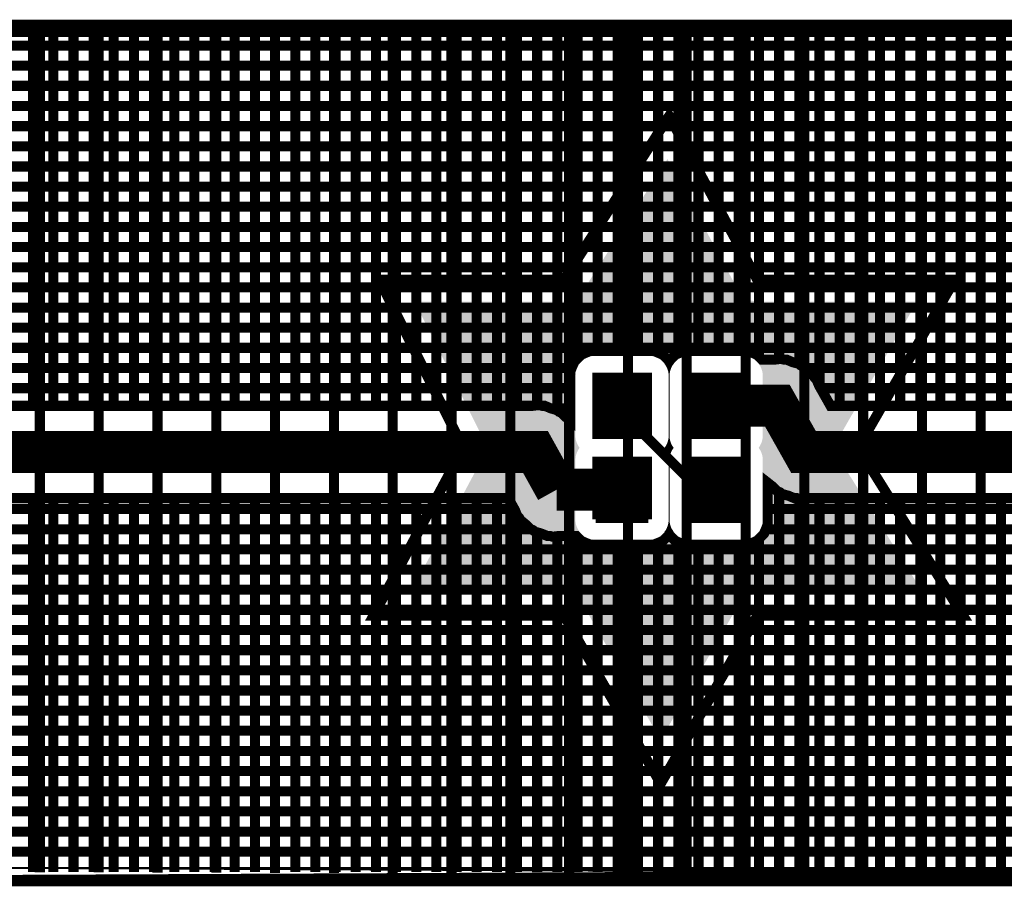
# Model space of a CAD drawing. Extents: x 0.4 to 16.2, y 0.4 to 3.5.
# Tile 11 of 29: x 6.2 to 7.4, y 0.4 to 1.4. Entities that reach past the tile are written whole.
import ezdxf

# ---------------------------------------------------------------- set-up
doc = ezdxf.new("R2010")
doc.units = 0
doc.layers.get('0').update_dxf_attribs({"linetype": 'CONTINUOUS'})
for name, color, linetype in [('2IN618_CMP', 7, 'CONTINUOUS'), ('2IN618_SOL', 4, 'CONTINUOUS'), ('2IN618_STC', 3, 'CONTINUOUS'), ('LAYER_6', 5, 'CONTINUOUS')]:
    doc.layers.add(name, color=color, linetype=linetype)

# ---------------------------------------------------------------- blocks, each defined once
blk = doc.blocks.new('RECTANGLE_1')
blk.add_solid([(0.0315, 0.0355), (0.0315, -0.0355), (-0.0315, 0.0355), (-0.0315, -0.0355)])

msp = doc.modelspace()

# ---------------------------------------------------------------- linework, layer by layer
at = {"layer": '2IN618_CMP'}
for points, const_width in [([(6.8618, 0.9732), (6.8384, 0.9732), (6.8312, 0.9762), (6.828, 0.9762), (6.8249, 0.9771), (6.8171, 0.9762), (5.7501, 0.9762), (5.7451, 0.9812), (5.6954, 0.9812), (5.6703, 0.956), (5.6703, 1.4212), (8.2883, 1.4212)], 0.012), ([(6.2223, 1.4212), (6.2223, 0.9762)], 0.012), ([(6.2463, 0.9762), (6.2463, 1.4212)], 0.012), ([(6.2703, 1.4212), (6.2703, 0.9762)], 0.012), ([(6.2943, 0.9762), (6.2943, 1.4212)], 0.012), ([(6.3183, 1.4212), (6.3183, 0.9762)], 0.012), ([(6.3423, 0.9762), (6.3423, 1.4212)], 0.012), ([(6.3663, 1.4212), (6.3663, 0.9762)], 0.012), ([(6.3903, 0.9762), (6.3903, 1.4212)], 0.012), ([(6.4143, 1.4212), (6.4143, 0.9762)], 0.012), ([(6.4383, 0.9762), (6.4383, 1.4212)], 0.012), ([(6.4623, 1.4212), (6.4623, 0.9762)], 0.012), ([(6.4863, 0.9762), (6.4863, 1.4212)], 0.012), ([(6.5103, 1.4212), (6.5103, 0.9762)], 0.012), ([(6.5343, 0.9762), (6.5343, 1.4212)], 0.012), ([(6.5583, 1.4212), (6.5583, 0.9762)], 0.012), ([(6.5823, 0.9762), (6.5823, 1.4212)], 0.012), ([(6.6063, 1.4212), (6.6063, 0.9762)], 0.012), ([(6.6303, 0.9762), (6.6303, 1.4212)], 0.012), ([(6.6543, 1.4212), (6.6543, 0.9762)], 0.012), ([(6.6783, 0.9762), (6.6783, 1.4212)], 0.012), ([(6.7023, 1.4212), (6.7023, 0.9762)], 0.012), ([(6.7263, 0.9762), (6.7263, 1.4212)], 0.012), ([(6.7503, 1.4212), (6.7503, 0.9762)], 0.012), ([(6.7743, 0.9762), (6.7743, 1.4212)], 0.012), ([(6.7983, 1.4212), (6.7983, 0.9762)], 0.012), ([(6.8223, 0.9768), (6.8223, 1.4212)], 0.012), ([(6.8463, 0.9707), (6.8463, 1.4212)], 0.012), ([(6.8703, 1.4212), (6.8703, 1.0326)], 0.012), ([(6.8943, 1.4212), (6.8943, 1.0417)], 0.012), ([(6.9183, 1.0417), (6.9183, 1.4212)], 0.012), ([(6.9423, 1.4212), (6.9423, 1.0417)], 0.012), ([(6.9663, 1.0394), (6.9663, 1.4212)], 0.012), ([(6.9903, 1.4212), (6.9903, 1.0385)], 0.012), ([(7.0143, 1.0417), (7.0143, 1.4212)], 0.012), ([(7.0383, 1.4212), (7.0383, 1.0417)], 0.012), ([(7.0623, 1.0417), (7.0623, 1.4212)], 0.012), ([(7.0863, 1.4212), (7.0863, 1.0346)], 0.012), ([(7.1103, 1.0318), (7.1103, 1.4212)], 0.012), ([(7.1343, 1.0257), (7.1343, 1.4212)], 0.012), ([(7.1583, 1.4212), (7.1583, 0.9995)], 0.012), ([(7.1823, 1.4212), (7.1823, 0.9762)], 0.012), ([(7.2063, 0.9762), (7.2063, 1.4212)], 0.012), ([(7.2303, 1.4212), (7.2303, 0.9762)], 0.012), ([(7.2543, 0.9762), (7.2543, 1.4212)], 0.012), ([(7.2783, 1.4212), (7.2783, 0.9762)], 0.012), ([(7.3023, 0.9762), (7.3023, 1.4212)], 0.012), ([(7.3263, 1.4212), (7.3263, 0.9762)], 0.012), ([(7.3503, 0.9762), (7.3503, 1.4212)], 0.012), ([(7.3743, 1.4212), (7.3743, 0.9762)], 0.012), ([(5.6703, 1.4052), (8.2883, 1.4052)], 0.012), ([(5.6703, 1.3812), (8.2883, 1.3812)], 0.012), ([(8.2883, 1.3572), (5.6703, 1.3572)], 0.012), ([(5.6703, 1.3332), (8.2883, 1.3332)], 0.012), ([(8.2883, 1.3092), (5.6703, 1.3092)], 0.012), ([(5.6703, 1.2852), (8.2883, 1.2852)], 0.012), ([(8.2883, 1.2612), (5.6703, 1.2612)], 0.012), ([(5.6703, 1.2372), (8.2883, 1.2372)], 0.012), ([(8.2883, 1.2132), (5.6703, 1.2132)], 0.012), ([(5.6703, 1.1892), (8.2883, 1.1892)], 0.012), ([(8.2883, 1.1652), (5.6703, 1.1652)], 0.012), ([(5.6703, 1.1412), (8.2883, 1.1412)], 0.012), ([(8.2883, 1.1172), (5.6703, 1.1172)], 0.012), ([(5.6703, 1.0932), (8.2883, 1.0932)], 0.012), ([(8.2883, 1.0692), (5.6703, 1.0692)], 0.012), ([(5.6703, 1.0452), (8.2883, 1.0452)], 0.012), ([(8.2084, 0.9762), (7.1714, 0.9762), (7.1578, 1.0003), (7.1549, 1.0073), (7.1525, 1.0097), (7.1508, 1.0127), (7.1448, 1.0174), (7.1394, 1.0228), (7.1363, 1.0241), (7.1336, 1.0262), (7.1262, 1.0282), (7.1192, 1.0312), (7.1158, 1.0312), (7.1125, 1.0321), (7.1049, 1.0312), (7.0897, 1.0312), (7.0837, 1.0371), (7.0727, 1.0417), (6.9978, 1.0417), (6.9868, 1.0371), (6.9793, 1.0296), (6.9718, 1.0371), (6.9607, 1.0417), (6.8858, 1.0417), (6.8748, 1.0371), (6.8664, 1.0286), (6.8618, 1.0176), (6.8618, 0.9584), (6.8569, 0.9623), (6.8514, 0.9678), (6.8484, 0.969), (6.8459, 0.971), (6.8384, 0.9732)], 0.012), ([(6.8633, 1.0212), (5.6703, 1.0212)], 0.012), ([(8.2883, 1.0212), (7.141, 1.0212)], 0.012), ([(5.6703, 0.9972), (6.8618, 0.9972)], 0.012), ([(8.2383, 0.9212), (7.1393, 0.9212), (7.1083, 0.9762), (7.0353, 0.9762)], 0.05), ([(7.1596, 0.9972), (8.2883, 0.9972)], 0.012), ([(7.0353, 0.8762), (7.0203, 0.8712), (6.9203, 0.9712), (6.9233, 0.9762)], 0.012), ([(6.8453, 0.8762), (6.8203, 0.9212), (5.7203, 0.9212), (5.7203, 0.9172)], 0.05), ([(5.7501, 0.8662), (6.7879, 0.8662), (6.7957, 0.8522), (6.7986, 0.845), (6.8009, 0.8427), (6.8025, 0.8399), (6.8086, 0.835), (6.8141, 0.8295), (6.8171, 0.8283), (6.8196, 0.8263), (6.8271, 0.8241), (6.8343, 0.8212), (6.8376, 0.8212), (6.8407, 0.8203), (6.8484, 0.8212), (6.8689, 0.8212), (6.8748, 0.8152), (6.8858, 0.8107), (6.9607, 0.8107), (6.9718, 0.8152), (6.9793, 0.8227), (6.9868, 0.8152), (6.9978, 0.8107), (7.0727, 0.8107), (7.0837, 0.8152), (7.0922, 0.8237), (7.0967, 0.8347), (7.0967, 0.8846), (7.1027, 0.8799), (7.1081, 0.8745), (7.1113, 0.8732), (7.1139, 0.8711), (7.1213, 0.8691), (7.1283, 0.8662), (7.1317, 0.8662), (7.135, 0.8652), (7.1426, 0.8662), (8.2084, 0.8662)], 0.012), ([(6.8453, 0.8762), (6.9233, 0.8762)], 0.05), ([(7.0967, 0.8772), (7.1055, 0.8772)], 0.012), ([(7.1103, 0.8736), (7.1103, 0.4212)], 0.012), ([(6.2223, 0.8662), (6.2223, 0.4212)], 0.012), ([(6.2463, 0.4212), (6.2463, 0.8662)], 0.012), ([(6.2703, 0.8662), (6.2703, 0.4212)], 0.012), ([(6.2943, 0.4212), (6.2943, 0.8662)], 0.012), ([(6.3183, 0.8662), (6.3183, 0.4212)], 0.012), ([(6.3423, 0.4212), (6.3423, 0.8662)], 0.012), ([(6.3663, 0.8662), (6.3663, 0.4212)], 0.012), ([(6.3903, 0.4212), (6.3903, 0.8662)], 0.012), ([(6.4143, 0.8662), (6.4143, 0.4212)], 0.012), ([(6.4383, 0.4212), (6.4383, 0.8662)], 0.012), ([(6.4623, 0.8662), (6.4623, 0.4212)], 0.012), ([(6.4863, 0.4212), (6.4863, 0.8662)], 0.012), ([(6.5103, 0.8662), (6.5103, 0.4212)], 0.012), ([(6.5343, 0.4212), (6.5343, 0.8662)], 0.012), ([(6.5583, 0.8662), (6.5583, 0.4212)], 0.012), ([(6.5823, 0.4212), (6.5823, 0.8662)], 0.012), ([(6.6063, 0.8662), (6.6063, 0.4212)], 0.012), ([(6.6303, 0.4212), (6.6303, 0.8662)], 0.012), ([(6.6543, 0.8662), (6.6543, 0.4212)], 0.012), ([(6.6783, 0.4212), (6.6783, 0.8662)], 0.012), ([(6.7023, 0.8662), (6.7023, 0.4212)], 0.012), ([(6.7263, 0.4212), (6.7263, 0.8662)], 0.012), ([(6.7503, 0.8662), (6.7503, 0.4212)], 0.012), ([(6.7743, 0.8662), (6.7743, 0.4212)], 0.012), ([(7.1343, 0.4212), (7.1343, 0.8655)], 0.012), ([(7.1583, 0.8662), (7.1583, 0.4212)], 0.012), ([(7.1823, 0.4212), (7.1823, 0.8662)], 0.012), ([(7.2063, 0.8662), (7.2063, 0.4212)], 0.012), ([(7.2303, 0.4212), (7.2303, 0.8662)], 0.012), ([(7.2543, 0.8662), (7.2543, 0.4212)], 0.012), ([(7.2783, 0.4212), (7.2783, 0.8662)], 0.012), ([(7.3023, 0.8662), (7.3023, 0.4212)], 0.012), ([(7.3263, 0.4212), (7.3263, 0.8662)], 0.012), ([(7.3503, 0.8662), (7.3503, 0.4212)], 0.012), ([(7.3743, 0.4212), (7.3743, 0.8662)], 0.012), ([(6.7951, 0.8532), (5.6703, 0.8532)], 0.012), ([(8.2883, 0.8532), (7.0967, 0.8532)], 0.012), ([(6.7983, 0.4212), (6.7983, 0.8459)], 0.012), ([(6.815, 0.8292), (5.6703, 0.8292)], 0.012), ([(7.0944, 0.8292), (8.2883, 0.8292)], 0.012), ([(6.8223, 0.4212), (6.8223, 0.8255)], 0.012), ([(6.8463, 0.4212), (6.8463, 0.8209)], 0.012), ([(6.8703, 0.8198), (6.8703, 0.4212)], 0.012), ([(7.0863, 0.4212), (7.0863, 0.8178)], 0.012), ([(5.6703, 0.8052), (8.2883, 0.8052)], 0.012), ([(6.8943, 0.4212), (6.8943, 0.8107)], 0.012), ([(6.9183, 0.8107), (6.9183, 0.4212)], 0.012), ([(6.9423, 0.4212), (6.9423, 0.8107)], 0.012), ([(6.9663, 0.813), (6.9663, 0.4212)], 0.012), ([(6.9903, 0.4212), (6.9903, 0.8138)], 0.012), ([(7.0143, 0.8107), (7.0143, 0.4212)], 0.012), ([(7.0383, 0.4212), (7.0383, 0.8107)], 0.012), ([(7.0623, 0.8107), (7.0623, 0.4212)], 0.012), ([(8.2883, 0.7812), (5.6703, 0.7812)], 0.012), ([(5.6703, 0.7572), (8.2883, 0.7572)], 0.012), ([(8.2883, 0.7332), (5.6703, 0.7332)], 0.012), ([(5.6703, 0.7092), (8.2883, 0.7092)], 0.012), ([(8.2883, 0.6852), (5.6703, 0.6852)], 0.012), ([(5.6703, 0.6612), (8.2883, 0.6612)], 0.012), ([(8.2883, 0.6372), (5.6703, 0.6372)], 0.012), ([(5.6703, 0.6132), (8.2883, 0.6132)], 0.012), ([(8.2883, 0.5892), (5.6703, 0.5892)], 0.012), ([(5.6703, 0.5652), (8.2883, 0.5652)], 0.012), ([(8.2883, 0.5412), (5.6703, 0.5412)], 0.012), ([(5.6703, 0.5172), (8.2883, 0.5172)], 0.012), ([(8.2883, 0.4932), (5.6703, 0.4932)], 0.012), ([(5.6703, 0.4692), (8.2883, 0.4692)], 0.012), ([(8.2883, 0.4452), (5.6703, 0.4452)], 0.012), ([(5.6703, 0.4212), (8.2883, 0.4212), (5.6703, 0.4212)], 0.012)]:
    msp.add_lwpolyline(points, dxfattribs=dict(at, const_width=const_width))
at = {"layer": '2IN618_SOL', "const_width": 0.012}
for points in [[(6.2303, 0.4208), (6.2303, 1.4208)], [(6.3003, 1.4206), (6.3003, 0.4206)], [(6.3703, 0.4204), (6.3703, 1.4204)], [(6.4403, 1.4202), (6.4403, 0.4202)], [(6.5103, 0.42), (6.5103, 1.42)], [(6.5803, 1.4198), (6.5803, 0.4198)], [(6.6503, 0.4196), (6.6503, 1.4196)], [(6.7203, 1.4194), (6.7203, 0.4194)], [(6.7903, 0.4192), (6.7903, 1.4192)], [(6.8603, 1.419), (6.8603, 0.419)], [(6.9303, 0.4188), (6.9303, 1.4188)], [(7.0003, 1.4185), (7.0003, 0.4185)], [(7.0703, 0.4183), (7.0703, 1.4183)], [(7.1403, 1.4181), (7.1403, 0.4181)], [(7.2103, 0.4179), (7.2103, 1.4179)], [(7.2803, 1.4177), (7.2803, 0.4177)], [(7.3503, 0.4175), (7.3503, 1.4175)]]:
    msp.add_lwpolyline(points, dxfattribs=at)
at = {"layer": '2IN618_STC'}
for points, const_width in [([(6.6273, 0.7262), (6.7343, 0.9262), (6.6343, 1.1262), (6.8543, 1.1262), (6.9793, 1.3212), (7.0843, 1.1262), (7.3193, 1.1262), (7.2043, 0.9262), (7.3293, 0.7262), (7.0843, 0.7262), (6.9693, 0.5262), (6.8543, 0.7262), (6.6273, 0.7262)], 0.012), ([(6.9546, 0.9409), (6.892, 0.9409), (6.892, 1.0115), (6.9546, 1.0115), (6.9546, 0.9409)], 0.0085), ([(6.892, 1.0081), (6.9546, 1.0081)], 0.0085), ([(7.0666, 0.9409), (7.004, 0.9409), (7.004, 1.0115), (7.0666, 1.0115), (7.0666, 0.9409)], 0.0085), ([(7.004, 1.0081), (7.0666, 1.0081)], 0.0085), ([(6.9546, 0.9997), (6.892, 0.9997)], 0.0085), ([(7.0666, 0.9997), (7.004, 0.9997)], 0.0085), ([(6.892, 0.9913), (6.9546, 0.9913)], 0.0085), ([(6.9546, 0.9829), (6.892, 0.9829)], 0.0085), ([(7.004, 0.9913), (7.0666, 0.9913)], 0.0085), ([(7.0666, 0.9829), (7.004, 0.9829)], 0.0085), ([(6.892, 0.9745), (6.9546, 0.9745)], 0.0085), ([(7.004, 0.9745), (7.0666, 0.9745)], 0.0085), ([(6.9546, 0.9661), (6.892, 0.9661)], 0.0085), ([(6.892, 0.9577), (6.9546, 0.9577)], 0.0085), ([(7.0666, 0.9661), (7.004, 0.9661)], 0.0085), ([(7.004, 0.9577), (7.0666, 0.9577)], 0.0085), ([(6.9546, 0.9493), (6.892, 0.9493)], 0.0085), ([(7.0666, 0.9493), (7.004, 0.9493)], 0.0085), ([(6.892, 0.8409), (6.892, 0.9115), (6.9546, 0.9115), (6.9546, 0.8409)], 0.0085), ([(7.004, 0.8409), (7.004, 0.9115), (7.0666, 0.9115), (7.0666, 0.8409)], 0.0085), ([(6.892, 0.9081), (6.9546, 0.9081)], 0.0085), ([(6.9546, 0.8997), (6.892, 0.8997)], 0.0085), ([(7.004, 0.9081), (7.0666, 0.9081)], 0.0085), ([(7.0666, 0.8997), (7.004, 0.8997)], 0.0085), ([(6.892, 0.8913), (6.9546, 0.8913)], 0.0085), ([(7.004, 0.8913), (7.0666, 0.8913)], 0.0085), ([(6.9546, 0.8829), (6.892, 0.8829)], 0.0085), ([(7.0666, 0.8829), (7.004, 0.8829)], 0.0085), ([(6.892, 0.8745), (6.9546, 0.8745)], 0.0085), ([(6.9546, 0.8661), (6.892, 0.8661)], 0.0085), ([(7.004, 0.8745), (7.0666, 0.8745)], 0.0085), ([(7.0666, 0.8661), (7.004, 0.8661)], 0.0085), ([(6.892, 0.8577), (6.9546, 0.8577)], 0.0085), ([(7.004, 0.8577), (7.0666, 0.8577)], 0.0085), ([(6.9546, 0.8493), (6.892, 0.8493)], 0.0085), ([(6.892, 0.8409), (6.9546, 0.8409)], 0.0085), ([(7.0666, 0.8493), (7.004, 0.8493)], 0.0085), ([(7.004, 0.8409), (7.0666, 0.8409)], 0.0085)]:
    msp.add_lwpolyline(points, dxfattribs=dict(at, const_width=const_width))
for points in [[(6.8773, 1.1139), (6.9774, 1.27), (7.0614, 1.1139), (6.9774, 1.27)], [(6.8762, 1.1122), (6.8773, 1.1139), (7.0628, 1.1122), (7.0614, 1.1139)], [(6.8628, 1.1016), (6.8632, 1.1019), (7.0764, 1.1016), (7.0752, 1.1019)], [(6.8632, 1.1019), (6.8704, 1.1058), (7.0752, 1.1019), (7.0686, 1.1058)], [(6.8704, 1.1058), (6.8712, 1.1066), (7.0686, 1.1058), (7.0672, 1.1066)], [(6.8712, 1.1066), (6.8762, 1.1122), (7.0672, 1.1066), (7.0628, 1.1122)], [(6.7086, 1.0357), (6.6764, 1.1002), (7.2373, 1.0357), (7.2744, 1.1002)], [(6.8543, 1.1002), (6.8628, 1.1016), (7.0843, 1.1002), (7.0764, 1.1016)], [(6.7087, 1.0356), (6.7086, 1.0357), (6.8889, 1.0356), (6.892, 1.0357)], [(6.709, 1.035), (6.7087, 1.0356), (6.8858, 1.035), (6.8889, 1.0356)], [(6.7095, 1.034), (6.709, 1.035), (6.8829, 1.034), (6.8858, 1.035)], [(6.7102, 1.0326), (6.7095, 1.034), (6.8801, 1.0326), (6.8829, 1.034)], [(6.711, 1.0309), (6.7102, 1.0326), (6.8775, 1.0309), (6.8801, 1.0326)], [(6.9553, 1.0357), (6.9546, 1.0357), (7.0038, 1.0357), (7.004, 1.0357)], [(6.9573, 1.0356), (6.9553, 1.0357), (7.0009, 1.0356), (7.0038, 1.0357)], [(6.9584, 1.0354), (6.9573, 1.0356), (7.0004, 1.0354), (7.0009, 1.0356)], [(6.9606, 1.035), (6.9584, 1.0354), (6.9978, 1.035), (7.0004, 1.0354)], [(6.9614, 1.0348), (6.9606, 1.035), (6.9973, 1.0348), (6.9978, 1.035)], [(6.9636, 1.034), (6.9614, 1.0348), (6.9949, 1.034), (6.9973, 1.0348)], [(6.9644, 1.0337), (6.9636, 1.034), (6.9943, 1.0337), (6.9949, 1.034)], [(6.9664, 1.0326), (6.9644, 1.0337), (6.9921, 1.0326), (6.9943, 1.0337)], [(6.9671, 1.0323), (6.9664, 1.0326), (6.9915, 1.0323), (6.9921, 1.0326)], [(6.9691, 1.0309), (6.9671, 1.0323), (6.9895, 1.0309), (6.9915, 1.0323)], [(7.0704, 1.0354), (7.0673, 1.0357), (7.2371, 1.0354), (7.2373, 1.0357)], [(7.0734, 1.0348), (7.0704, 1.0354), (7.2367, 1.0348), (7.2371, 1.0354)], [(7.0764, 1.0337), (7.0734, 1.0348), (7.2361, 1.0337), (7.2367, 1.0348)], [(7.0791, 1.0323), (7.0764, 1.0337), (7.2353, 1.0323), (7.2361, 1.0337)], [(7.0817, 1.0305), (7.0791, 1.0323), (7.2343, 1.0305), (7.2353, 1.0323)], [(6.712, 1.0289), (6.711, 1.0309), (6.8751, 1.0289), (6.8775, 1.0309)], [(6.7132, 1.0266), (6.712, 1.0289), (6.873, 1.0266), (6.8751, 1.0289)], [(6.7145, 1.024), (6.7132, 1.0266), (6.8712, 1.024), (6.873, 1.0266)], [(6.7158, 1.0213), (6.7145, 1.024), (6.8698, 1.0213), (6.8712, 1.024)], [(6.7173, 1.0183), (6.7158, 1.0213), (6.8687, 1.0183), (6.8698, 1.0213)], [(6.9697, 1.0305), (6.9691, 1.0309), (6.989, 1.0305), (6.9895, 1.0309)], [(6.9714, 1.0289), (6.9697, 1.0305), (6.9871, 1.0289), (6.989, 1.0305)], [(6.972, 1.0284), (6.9714, 1.0289), (6.9867, 1.0284), (6.9871, 1.0289)], [(6.9735, 1.0266), (6.972, 1.0284), (6.985, 1.0266), (6.9867, 1.0284)], [(6.974, 1.026), (6.9735, 1.0266), (6.9846, 1.026), (6.985, 1.0266)], [(6.9753, 1.024), (6.974, 1.026), (6.9832, 1.024), (6.9846, 1.026)], [(6.9757, 1.0234), (6.9753, 1.024), (6.9829, 1.0234), (6.9832, 1.024)], [(6.9768, 1.0213), (6.9757, 1.0234), (6.9818, 1.0213), (6.9829, 1.0234)], [(6.9771, 1.0206), (6.9768, 1.0213), (6.9816, 1.0206), (6.9818, 1.0213)], [(6.9778, 1.0183), (6.9771, 1.0206), (6.9807, 1.0183), (6.9816, 1.0206)], [(7.084, 1.0284), (7.0817, 1.0305), (7.2331, 1.0284), (7.2343, 1.0305)], [(7.086, 1.026), (7.084, 1.0284), (7.2317, 1.026), (7.2331, 1.0284)], [(7.0877, 1.0234), (7.086, 1.026), (7.2302, 1.0234), (7.2317, 1.026)], [(7.0891, 1.0206), (7.0877, 1.0234), (7.2286, 1.0206), (7.2302, 1.0234)], [(7.0901, 1.0177), (7.0891, 1.0206), (7.2269, 1.0177), (7.2286, 1.0206)], [(6.7188, 1.0153), (6.7173, 1.0183), (6.8681, 1.0153), (6.8687, 1.0183)], [(6.7204, 1.0122), (6.7188, 1.0153), (6.8678, 1.0122), (6.8681, 1.0153)], [(6.7207, 1.0115), (6.7204, 1.0122), (6.8678, 1.0115), (6.8678, 1.0122)], [(6.756, 0.9409), (6.7207, 1.0115), (6.8678, 0.9409), (6.8678, 1.0115)], [(6.9781, 1.0177), (6.9778, 1.0183), (6.9806, 1.0177), (6.9807, 1.0183)], [(6.9785, 1.0153), (6.9781, 1.0177), (6.9801, 1.0153), (6.9806, 1.0177)], [(6.9787, 1.0146), (6.9785, 1.0153), (6.98, 1.0146), (6.9801, 1.0153)], [(6.9788, 1.0122), (6.9787, 1.0146), (6.9798, 1.0122), (6.98, 1.0146)], [(6.9789, 1.0115), (6.9788, 1.0122), (6.9798, 1.0115), (6.9798, 1.0122)], [(6.9789, 1.0081), (6.9789, 1.0115), (6.9798, 1.0081), (6.9798, 1.0115)], [(6.9789, 0.9997), (6.9789, 1.0081), (6.9798, 0.9997), (6.9798, 1.0081)], [(7.0907, 1.0146), (7.0901, 1.0177), (7.2251, 1.0146), (7.2269, 1.0177)], [(7.0908, 1.0115), (7.0907, 1.0146), (7.2234, 1.0115), (7.2251, 1.0146)], [(7.0908, 1.0081), (7.0908, 1.0115), (7.2214, 1.0081), (7.2233, 1.0115)], [(7.0908, 1.0115), (7.0908, 1.0115), (7.2233, 1.0115), (7.2234, 1.0115)], [(7.0908, 0.9997), (7.0908, 1.0081), (7.2166, 0.9997), (7.2214, 1.0081)], [(6.9789, 0.9913), (6.9789, 0.9997), (6.9798, 0.9913), (6.9798, 0.9997)], [(7.0908, 0.9913), (7.0908, 0.9997), (7.2117, 0.9913), (7.2166, 0.9997)], [(6.9789, 0.9829), (6.9789, 0.9913), (6.9798, 0.9829), (6.9798, 0.9913)], [(7.0908, 0.9829), (7.0908, 0.9913), (7.2069, 0.9829), (7.2117, 0.9913)], [(6.9789, 0.9745), (6.9789, 0.9829), (6.9798, 0.9745), (6.9798, 0.9829)], [(6.9789, 0.9661), (6.9789, 0.9745), (6.9798, 0.9661), (6.9798, 0.9745)], [(7.0908, 0.9745), (7.0908, 0.9829), (7.2021, 0.9745), (7.2069, 0.9829)], [(7.0908, 0.9661), (7.0908, 0.9745), (7.1973, 0.9661), (7.2021, 0.9745)], [(6.9789, 0.9577), (6.9789, 0.9661), (6.9798, 0.9577), (6.9798, 0.9661)], [(7.0908, 0.9577), (7.0908, 0.9661), (7.1924, 0.9577), (7.1972, 0.9661)], [(7.0908, 0.9661), (7.0908, 0.9661), (7.1972, 0.9661), (7.1973, 0.9661)], [(6.9789, 0.9493), (6.9789, 0.9577), (6.9798, 0.9493), (6.9798, 0.9577)], [(7.0908, 0.9493), (7.0908, 0.9577), (7.1876, 0.9493), (7.1924, 0.9577)], [(6.7576, 0.9378), (6.756, 0.9409), (6.8679, 0.9378), (6.8678, 0.9409)], [(6.7585, 0.9347), (6.7576, 0.9378), (6.8685, 0.9347), (6.8679, 0.9378)], [(6.9786, 0.9378), (6.9789, 0.9409), (6.9799, 0.9378), (6.9798, 0.9409)], [(6.9786, 0.9376), (6.9786, 0.9378), (6.98, 0.9376), (6.9799, 0.9378)], [(6.9789, 0.9409), (6.9789, 0.9493), (6.9798, 0.9409), (6.9798, 0.9493)], [(7.0906, 0.9376), (7.0907, 0.9392), (7.1812, 0.9376), (7.1818, 0.9392)], [(7.0907, 0.9392), (7.0908, 0.9409), (7.1818, 0.9392), (7.1828, 0.9409)], [(7.0908, 0.9409), (7.0908, 0.9493), (7.1828, 0.9409), (7.1876, 0.9493)], [(6.7595, 0.9318), (6.7585, 0.9347), (6.8695, 0.9318), (6.8685, 0.9347)], [(6.76, 0.93), (6.7595, 0.9318), (6.8704, 0.93), (6.8695, 0.9318)], [(6.7599, 0.9236), (6.76, 0.9262), (6.871, 0.9236), (6.8727, 0.9262)], [(6.76, 0.929), (6.76, 0.93), (6.8709, 0.929), (6.8704, 0.93)], [(6.76, 0.9262), (6.76, 0.929), (6.8727, 0.9262), (6.8709, 0.929)], [(6.9739, 0.9262), (6.9756, 0.9288), (6.9847, 0.9262), (6.983, 0.9288)], [(6.9756, 0.9236), (6.9739, 0.9262), (6.983, 0.9236), (6.9847, 0.9262)], [(6.9756, 0.9288), (6.9757, 0.929), (6.983, 0.9288), (6.9829, 0.929)], [(6.9757, 0.929), (6.977, 0.9316), (6.9829, 0.929), (6.9816, 0.9316)], [(6.977, 0.9316), (6.9771, 0.9318), (6.9816, 0.9316), (6.9815, 0.9318)], [(6.9771, 0.9318), (6.978, 0.9345), (6.9815, 0.9318), (6.9806, 0.9345)], [(6.978, 0.9347), (6.9786, 0.9376), (6.9805, 0.9347), (6.98, 0.9376)], [(6.978, 0.9345), (6.978, 0.9347), (6.9806, 0.9345), (6.9805, 0.9347)], [(7.0859, 0.9262), (7.0876, 0.9288), (7.1787, 0.9262), (7.1787, 0.9288)], [(7.0877, 0.9234), (7.0859, 0.9262), (7.1788, 0.9234), (7.1787, 0.9262)], [(7.0876, 0.9288), (7.0884, 0.9304), (7.1787, 0.9288), (7.1786, 0.9304)], [(7.0884, 0.9304), (7.089, 0.9316), (7.1786, 0.9304), (7.1791, 0.9316)], [(7.089, 0.9316), (7.09, 0.9345), (7.1791, 0.9316), (7.1801, 0.9345)], [(7.09, 0.9345), (7.0906, 0.9376), (7.1801, 0.9345), (7.1812, 0.9376)], [(6.7572, 0.9139), (6.7575, 0.9148), (6.8679, 0.9139), (6.868, 0.9148)], [(6.7575, 0.9148), (6.7586, 0.9179), (6.868, 0.9148), (6.8686, 0.9179)], [(6.7586, 0.9179), (6.7596, 0.9208), (6.8686, 0.9179), (6.8696, 0.9208)], [(6.7596, 0.9208), (6.7599, 0.9217), (6.8696, 0.9208), (6.8701, 0.9217)], [(6.7599, 0.9217), (6.7599, 0.9236), (6.8701, 0.9217), (6.871, 0.9236)], [(6.9757, 0.9234), (6.9756, 0.9236), (6.9829, 0.9234), (6.983, 0.9236)], [(6.977, 0.9208), (6.9757, 0.9234), (6.9816, 0.9208), (6.9829, 0.9234)], [(6.9771, 0.9206), (6.977, 0.9208), (6.9815, 0.9206), (6.9816, 0.9208)], [(6.978, 0.9179), (6.9771, 0.9206), (6.9806, 0.9179), (6.9815, 0.9206)], [(6.9781, 0.9177), (6.978, 0.9179), (6.9806, 0.9177), (6.9806, 0.9179)], [(6.9786, 0.9148), (6.9781, 0.9177), (6.98, 0.9148), (6.9806, 0.9177)], [(6.9787, 0.9146), (6.9786, 0.9148), (6.98, 0.9146), (6.98, 0.9148)], [(6.9789, 0.9115), (6.9787, 0.9146), (6.9798, 0.9115), (6.98, 0.9146)], [(7.0889, 0.9211), (7.0877, 0.9234), (7.1788, 0.9211), (7.1788, 0.9234)], [(7.0891, 0.9206), (7.0889, 0.9211), (7.179, 0.9206), (7.1788, 0.9211)], [(7.0901, 0.9177), (7.0891, 0.9206), (7.1802, 0.9177), (7.179, 0.9206)], [(7.0907, 0.9146), (7.0901, 0.9177), (7.1814, 0.9146), (7.1802, 0.9177)], [(7.0908, 0.9124), (7.0907, 0.9146), (7.1823, 0.9124), (7.1814, 0.9146)], [(6.7182, 0.8409), (6.7559, 0.9115), (6.8678, 0.8409), (6.8678, 0.9115)], [(6.7559, 0.9115), (6.7572, 0.9139), (6.8678, 0.9115), (6.8679, 0.9139)], [(6.9789, 0.9081), (6.9789, 0.9115), (6.9798, 0.9081), (6.9798, 0.9115)], [(6.9789, 0.8997), (6.9789, 0.9081), (6.9798, 0.8997), (6.9798, 0.9081)], [(7.0908, 0.9115), (7.0908, 0.9124), (7.1828, 0.9115), (7.1823, 0.9124)], [(7.0908, 0.9081), (7.0908, 0.9115), (7.185, 0.9081), (7.1828, 0.9115)], [(7.0908, 0.8997), (7.0908, 0.9081), (7.1902, 0.8997), (7.185, 0.9081)], [(6.9789, 0.8913), (6.9789, 0.8997), (6.9798, 0.8913), (6.9798, 0.8997)], [(6.9789, 0.8829), (6.9789, 0.8913), (6.9798, 0.8829), (6.9798, 0.8913)], [(7.0908, 0.8913), (7.0908, 0.8997), (7.1954, 0.8913), (7.1902, 0.8997)], [(7.0908, 0.8829), (7.0908, 0.8913), (7.2007, 0.8829), (7.1955, 0.8913)], [(7.0908, 0.8913), (7.0908, 0.8913), (7.1955, 0.8913), (7.1954, 0.8913)], [(6.9789, 0.8745), (6.9789, 0.8829), (6.9798, 0.8745), (6.9798, 0.8829)], [(7.0908, 0.8745), (7.0908, 0.8829), (7.2059, 0.8745), (7.2007, 0.8829)], [(6.9789, 0.8661), (6.9789, 0.8745), (6.9798, 0.8661), (6.9798, 0.8745)], [(7.0908, 0.8661), (7.0908, 0.8745), (7.2112, 0.8661), (7.206, 0.8745)], [(7.0908, 0.8745), (7.0908, 0.8745), (7.206, 0.8745), (7.2059, 0.8745)], [(6.9789, 0.8577), (6.9789, 0.8661), (6.9798, 0.8577), (6.9798, 0.8661)], [(6.9789, 0.8493), (6.9789, 0.8577), (6.9798, 0.8493), (6.9798, 0.8577)], [(7.0908, 0.8577), (7.0908, 0.8661), (7.2164, 0.8577), (7.2112, 0.8661)], [(7.0908, 0.8493), (7.0908, 0.8577), (7.2217, 0.8493), (7.2165, 0.8577)], [(7.0908, 0.8577), (7.0908, 0.8577), (7.2165, 0.8577), (7.2164, 0.8577)], [(6.9789, 0.8409), (6.9789, 0.8493), (6.9798, 0.8409), (6.9798, 0.8493)], [(7.0908, 0.8409), (7.0908, 0.8493), (7.2269, 0.8409), (7.2217, 0.8493)], [(6.7133, 0.8318), (6.7149, 0.8347), (6.8695, 0.8318), (6.8685, 0.8347)], [(6.7149, 0.8347), (6.7165, 0.8378), (6.8685, 0.8347), (6.8679, 0.8378)], [(6.7165, 0.8378), (6.7182, 0.8409), (6.8679, 0.8378), (6.8678, 0.8409)], [(6.977, 0.8318), (6.9779, 0.8341), (6.9815, 0.8318), (6.9808, 0.8341)], [(6.9779, 0.8341), (6.978, 0.8347), (6.9808, 0.8341), (6.9805, 0.8347)], [(6.978, 0.8347), (6.9785, 0.8371), (6.9805, 0.8347), (6.9801, 0.8371)], [(6.9785, 0.8371), (6.9786, 0.8378), (6.9801, 0.8371), (6.9799, 0.8378)], [(6.9786, 0.8378), (6.9788, 0.8402), (6.9799, 0.8378), (6.9798, 0.8402)], [(6.9788, 0.8402), (6.9789, 0.8409), (6.9798, 0.8402), (6.9798, 0.8409)], [(7.0888, 0.8311), (7.0899, 0.8341), (7.2331, 0.8311), (7.2312, 0.8341)], [(7.0899, 0.8341), (7.0905, 0.8371), (7.2312, 0.8341), (7.2293, 0.8371)], [(7.0905, 0.8371), (7.0908, 0.8402), (7.2293, 0.8371), (7.2274, 0.8402)], [(7.0908, 0.8402), (7.0908, 0.8409), (7.2274, 0.8402), (7.227, 0.8409)], [(7.0908, 0.8409), (7.0908, 0.8409), (7.227, 0.8409), (7.2269, 0.8409)], [(6.707, 0.8201), (6.708, 0.8219), (6.8795, 0.8201), (6.8769, 0.8219)], [(6.708, 0.8219), (6.7091, 0.824), (6.8769, 0.8219), (6.8746, 0.824)], [(6.7091, 0.824), (6.7104, 0.8264), (6.8746, 0.824), (6.8726, 0.8264)], [(6.7104, 0.8264), (6.7118, 0.829), (6.8726, 0.8264), (6.8709, 0.829)], [(6.7118, 0.829), (6.7133, 0.8318), (6.8709, 0.829), (6.8695, 0.8318)], [(6.9671, 0.8201), (6.9691, 0.8215), (6.9915, 0.8201), (6.9895, 0.8215)], [(6.9691, 0.8215), (6.9696, 0.8219), (6.9895, 0.8215), (6.9889, 0.8219)], [(6.9696, 0.8219), (6.9715, 0.8235), (6.9889, 0.8219), (6.9872, 0.8235)], [(6.9715, 0.8235), (6.9719, 0.824), (6.9872, 0.8235), (6.9866, 0.824)], [(6.9719, 0.824), (6.9736, 0.8258), (6.9866, 0.824), (6.9851, 0.8258)], [(6.9736, 0.8258), (6.974, 0.8264), (6.9851, 0.8258), (6.9846, 0.8264)], [(6.974, 0.8264), (6.9754, 0.8284), (6.9846, 0.8264), (6.9833, 0.8284)], [(6.9754, 0.8284), (6.9757, 0.829), (6.9833, 0.8284), (6.9829, 0.829)], [(6.9757, 0.829), (6.9768, 0.8311), (6.9829, 0.829), (6.9818, 0.8311)], [(6.9768, 0.8311), (6.977, 0.8318), (6.9818, 0.8311), (6.9815, 0.8318)], [(7.0785, 0.8198), (7.0811, 0.8215), (7.2402, 0.8198), (7.2391, 0.8215)], [(7.0811, 0.8215), (7.0835, 0.8235), (7.2391, 0.8215), (7.2378, 0.8235)], [(7.0835, 0.8235), (7.0856, 0.8258), (7.2378, 0.8235), (7.2364, 0.8258)], [(7.0856, 0.8258), (7.0874, 0.8284), (7.2364, 0.8258), (7.2348, 0.8284)], [(7.0874, 0.8284), (7.0888, 0.8311), (7.2348, 0.8284), (7.2331, 0.8311)], [(6.6707, 0.7522), (6.7052, 0.8166), (7.2824, 0.7522), (7.2421, 0.8166)], [(6.7052, 0.8167), (6.7053, 0.817), (6.8913, 0.8167), (6.8882, 0.817)], [(6.7052, 0.8166), (6.7052, 0.8167), (6.892, 0.8166), (6.8913, 0.8167)], [(6.7053, 0.817), (6.7057, 0.8176), (6.8882, 0.817), (6.8852, 0.8176)], [(6.7057, 0.8176), (6.7063, 0.8187), (6.8852, 0.8176), (6.8822, 0.8187)], [(6.7063, 0.8187), (6.707, 0.8201), (6.8822, 0.8187), (6.8795, 0.8201)], [(6.9546, 0.8166), (6.9548, 0.8167), (7.004, 0.8166), (7.0033, 0.8167)], [(6.9548, 0.8167), (6.9577, 0.8168), (7.0033, 0.8167), (7.0013, 0.8168)], [(6.9577, 0.8168), (6.9582, 0.817), (7.0013, 0.8168), (7.0002, 0.817)], [(6.9582, 0.817), (6.9608, 0.8174), (7.0002, 0.817), (6.998, 0.8174)], [(6.9608, 0.8174), (6.9613, 0.8176), (6.998, 0.8174), (6.9972, 0.8176)], [(6.9613, 0.8176), (6.9637, 0.8184), (6.9972, 0.8176), (6.995, 0.8184)], [(6.9637, 0.8184), (6.9643, 0.8187), (6.995, 0.8184), (6.9942, 0.8187)], [(6.9643, 0.8187), (6.9665, 0.8198), (6.9942, 0.8187), (6.9922, 0.8198)], [(6.9665, 0.8198), (6.9671, 0.8201), (6.9922, 0.8198), (6.9915, 0.8201)], [(7.0666, 0.8166), (7.0697, 0.8168), (7.2421, 0.8166), (7.242, 0.8168)], [(7.0697, 0.8168), (7.0728, 0.8174), (7.242, 0.8168), (7.2416, 0.8174)], [(7.0728, 0.8174), (7.0757, 0.8184), (7.2416, 0.8174), (7.241, 0.8184)], [(7.0757, 0.8184), (7.0785, 0.8198), (7.241, 0.8184), (7.2402, 0.8198)], [(6.8632, 0.7506), (6.8543, 0.7522), (7.0754, 0.7506), (7.0843, 0.7522)], [(6.871, 0.7461), (6.8632, 0.7506), (7.0676, 0.7461), (7.0754, 0.7506)], [(6.8768, 0.7392), (6.871, 0.7461), (7.0618, 0.7392), (7.0676, 0.7461)], [(6.9693, 0.5784), (6.8768, 0.7392), (6.9693, 0.5784), (7.0618, 0.7392)]]:
    msp.add_solid(points, dxfattribs=at)
at = {"layer": 'LAYER_6', "const_width": 0.012}
msp.add_lwpolyline([(0.42, 0.41), (16.15, 0.41), (16.15, 1.43), (0.42, 1.43), (0.42, 0.41)], dxfattribs=at)

# ---------------------------------------------------------------- block references
at = {"layer": '2IN618_CMP'}
for p in [(6.9233, 0.9762), (7.0353, 0.9762), (6.9233, 0.8762), (7.0353, 0.8762)]:
    msp.add_blockref('RECTANGLE_1', p, dxfattribs=at)

doc.saveas('drawing.dxf')
